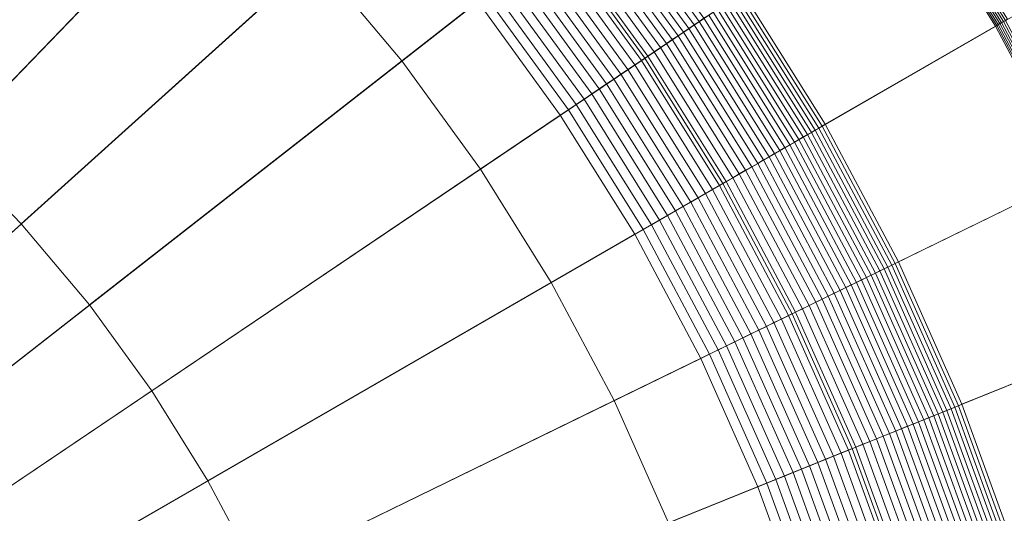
# Model space of a CAD drawing. Header units: millimetres. Extents: x -219 to 220, y -220 to 220.
# Tile 113 of 146: x 17.46 to 32.36, y 10.97 to 18.44. Entities that reach past the tile are written whole.
import ezdxf

# ---------------------------------------------------------------- set-up
doc = ezdxf.new("R2010")
doc.units = ezdxf.units.MM
doc.layers.add('LUCIDO_1', color=1, linetype='Continuous', lineweight=20, true_color=0xff0000)
doc.layers.add('Nessuna', color=7, linetype='Continuous', lineweight=9)

# ---------------------------------------------------------------- blocks, each defined once
blk = doc.blocks.new('Group-1')
at = {"layer": 'Nessuna', "color": 7, "linetype": 'Continuous', "lineweight": 9, "transparency": 33554687}
for points in [[(23.904, 32.32, -97.712), (26.104, 30.601, -97.712), (15.176, 17.578, -97.712), (13.911, 18.566, -97.712)], [(26.104, 30.601, -97.712), (28.179, 28.732, -97.712), (16.369, 16.504, -97.712), (15.176, 17.578, -97.712)], [(28.179, 28.732, -97.712), (30.118, 26.724, -97.712), (17.485, 15.349, -97.712), (16.369, 16.504, -97.712)], [(30.118, 26.724, -97.712), (31.913, 24.585, -97.712), (18.517, 14.119, -97.712), (17.485, 15.349, -97.712)], [(13.911, 18.566, -92.712), (15.176, 17.578, -92.712), (19.971, 23.292, -86.722), (18.296, 24.601, -86.722)], [(31.913, 24.585, -97.712), (33.554, 22.327, -97.712), (19.46, 12.82, -97.712), (18.517, 14.119, -97.712)], [(15.176, 17.578, -92.712), (16.369, 16.504, -92.712), (21.551, 21.869, -86.722), (19.971, 23.292, -86.722)], [(33.554, 22.327, -97.712), (35.033, 19.959, -97.712), (20.311, 11.459, -97.712), (19.46, 12.82, -97.712)], [(16.369, 16.504, -92.712), (17.485, 15.349, -92.712), (23.028, 20.34, -86.722), (21.551, 21.869, -86.722)], [(30.93, 20.557, -71.497), (32.293, 18.377, -71.497), (32.319, 18.392, -71.428), (30.956, 20.574, -71.428)], [(30.956, 20.574, -71.428), (32.319, 18.392, -71.428), (32.348, 18.409, -71.361), (30.983, 20.593, -71.361)], [(30.983, 20.593, -71.361), (32.348, 18.409, -71.361), (32.379, 18.426, -71.294), (31.013, 20.613, -71.294)], [(31.013, 20.613, -71.294), (32.379, 18.426, -71.294), (32.412, 18.445, -71.23), (31.044, 20.634, -71.23)], [(28.403, 18.853, -81.761), (29.653, 16.853, -81.761), (32.227, 18.339, -71.709), (30.867, 20.515, -71.709)], [(30.867, 20.515, -71.709), (32.227, 18.339, -71.709), (32.247, 18.35, -71.637), (30.886, 20.527, -71.637)], [(30.886, 20.527, -71.637), (32.247, 18.35, -71.637), (32.269, 18.363, -71.566), (30.907, 20.541, -71.566)], [(30.907, 20.541, -71.566), (32.269, 18.363, -71.566), (32.293, 18.377, -71.497), (30.93, 20.557, -71.497)], [(17.485, 15.349, -92.712), (18.517, 14.119, -92.712), (24.395, 18.711, -86.722), (23.028, 20.34, -86.722)], [(26.319, 20.215, -83.851), (27.668, 18.357, -83.851), (27.744, 18.408, -83.685), (26.391, 20.271, -83.685)], [(26.391, 20.271, -83.685), (27.744, 18.408, -83.685), (27.818, 18.458, -83.517), (26.461, 20.326, -83.517)], [(26.166, 20.096, -84.177), (27.508, 18.249, -84.177), (27.59, 18.304, -84.015), (26.244, 20.156, -84.015)], [(26.244, 20.156, -84.015), (27.59, 18.304, -84.015), (27.668, 18.357, -83.851), (26.319, 20.215, -83.851)], [(25.92, 19.904, -84.652), (27.249, 18.074, -84.652), (27.338, 18.134, -84.496), (26.005, 19.97, -84.496)], [(26.005, 19.97, -84.496), (27.338, 18.134, -84.496), (27.425, 18.192, -84.337), (26.087, 20.034, -84.337)], [(26.087, 20.034, -84.337), (27.425, 18.192, -84.337), (27.508, 18.249, -84.177), (26.166, 20.096, -84.177)], [(35.033, 19.959, -97.712), (36.344, 17.494, -97.712), (21.065, 10.041, -97.712), (20.311, 11.459, -97.712)], [(25.745, 19.766, -84.959), (27.065, 17.95, -84.959), (27.158, 18.013, -84.807), (25.834, 19.836, -84.807)], [(25.834, 19.836, -84.807), (27.158, 18.013, -84.807), (27.249, 18.074, -84.652), (25.92, 19.904, -84.652)], [(25.56, 19.622, -85.257), (26.87, 17.818, -85.257), (26.969, 17.885, -85.109), (25.653, 19.695, -85.109)], [(25.653, 19.695, -85.109), (26.969, 17.885, -85.109), (27.065, 17.95, -84.959), (25.745, 19.766, -84.959)], [(25.366, 19.471, -85.546), (26.667, 17.681, -85.546), (26.769, 17.751, -85.403), (25.464, 19.547, -85.403)], [(25.464, 19.547, -85.403), (26.769, 17.751, -85.403), (26.87, 17.818, -85.257), (25.56, 19.622, -85.257)], [(25.164, 19.313, -85.825), (26.454, 17.538, -85.825), (26.561, 17.61, -85.687), (25.266, 19.393, -85.687)], [(25.266, 19.393, -85.687), (26.561, 17.61, -85.687), (26.667, 17.681, -85.546), (25.366, 19.471, -85.546)], [(24.954, 19.149, -86.095), (26.233, 17.389, -86.095), (26.344, 17.464, -85.961), (25.06, 19.232, -85.961)], [(25.06, 19.232, -85.961), (26.344, 17.464, -85.961), (26.454, 17.538, -85.825), (25.164, 19.313, -85.825)], [(24.846, 19.064, -86.226), (26.119, 17.312, -86.226), (26.233, 17.389, -86.095), (24.954, 19.149, -86.095)], [(24.624, 18.891, -86.479), (25.886, 17.154, -86.479), (26.003, 17.234, -86.354), (24.736, 18.978, -86.354)], [(24.736, 18.978, -86.354), (26.003, 17.234, -86.354), (26.119, 17.312, -86.226), (24.846, 19.064, -86.226)], [(24.395, 18.711, -86.722), (25.644, 16.992, -86.722), (25.766, 17.074, -86.602), (24.51, 18.802, -86.602)], [(24.51, 18.802, -86.602), (25.766, 17.074, -86.602), (25.886, 17.154, -86.479), (24.624, 18.891, -86.479)], [(28.257, 18.754, -82.301), (29.5, 16.764, -82.301), (29.554, 16.795, -82.122), (28.309, 18.789, -82.122)], [(28.309, 18.789, -82.122), (29.554, 16.795, -82.122), (29.605, 16.825, -81.942), (28.357, 18.822, -81.942)], [(28.357, 18.822, -81.942), (29.605, 16.825, -81.942), (29.653, 16.853, -81.761), (28.403, 18.853, -81.761)], [(18.517, 14.119, -92.712), (19.46, 12.82, -92.712), (25.644, 16.992, -86.722), (24.395, 18.711, -86.722)], [(28.022, 18.596, -83.005), (29.255, 16.623, -83.005), (29.321, 16.661, -82.831), (28.085, 18.638, -82.831)], [(28.085, 18.638, -82.831), (29.321, 16.661, -82.831), (29.383, 16.697, -82.656), (28.145, 18.678, -82.656)], [(28.145, 18.678, -82.656), (29.383, 16.697, -82.656), (29.443, 16.731, -82.479), (28.203, 18.717, -82.479)], [(28.203, 18.717, -82.479), (29.443, 16.731, -82.479), (29.5, 16.764, -82.301), (28.257, 18.754, -82.301)], [(27.818, 18.458, -83.517), (29.042, 16.5, -83.517), (29.116, 16.542, -83.348), (27.889, 18.506, -83.348)], [(27.889, 18.506, -83.348), (29.116, 16.542, -83.348), (29.187, 16.583, -83.177), (27.957, 18.552, -83.177)], [(27.957, 18.552, -83.177), (29.187, 16.583, -83.177), (29.255, 16.623, -83.005), (28.022, 18.596, -83.005)], [(27.59, 18.304, -84.015), (28.803, 16.362, -84.015), (28.885, 16.409, -83.851), (27.668, 18.357, -83.851)], [(27.668, 18.357, -83.851), (28.885, 16.409, -83.851), (28.965, 16.455, -83.685), (27.744, 18.408, -83.685)], [(27.744, 18.408, -83.685), (28.965, 16.455, -83.685), (29.042, 16.5, -83.517), (27.818, 18.458, -83.517)], [(29.653, 16.853, -81.761), (30.76, 14.77, -81.761), (33.432, 16.073, -71.709), (32.227, 18.339, -71.709)], [(32.227, 18.339, -71.709), (33.432, 16.073, -71.709), (33.452, 16.083, -71.637), (32.247, 18.35, -71.637)], [(32.247, 18.35, -71.637), (33.452, 16.083, -71.637), (33.475, 16.094, -71.566), (32.269, 18.363, -71.566)], [(32.269, 18.363, -71.566), (33.475, 16.094, -71.566), (33.5, 16.107, -71.497), (32.293, 18.377, -71.497)], [(32.293, 18.377, -71.497), (33.5, 16.107, -71.497), (33.527, 16.12, -71.428), (32.319, 18.392, -71.428)], [(32.319, 18.392, -71.428), (33.527, 16.12, -71.428), (33.557, 16.134, -71.361), (32.348, 18.409, -71.361)], [(32.348, 18.409, -71.361), (33.557, 16.134, -71.361), (33.589, 16.15, -71.294), (32.379, 18.426, -71.294)], [(27.338, 18.134, -84.496), (28.54, 16.21, -84.496), (28.631, 16.262, -84.337), (27.425, 18.192, -84.337)], [(27.425, 18.192, -84.337), (28.631, 16.262, -84.337), (28.718, 16.313, -84.177), (27.508, 18.249, -84.177)], [(27.508, 18.249, -84.177), (28.718, 16.313, -84.177), (28.803, 16.362, -84.015), (27.59, 18.304, -84.015)], [(27.158, 18.013, -84.807), (28.352, 16.102, -84.807), (28.448, 16.157, -84.652), (27.249, 18.074, -84.652)], [(27.249, 18.074, -84.652), (28.448, 16.157, -84.652), (28.54, 16.21, -84.496), (27.338, 18.134, -84.496)], [(26.87, 17.818, -85.257), (28.051, 15.928, -85.257), (28.154, 15.987, -85.109), (26.969, 17.885, -85.109)], [(26.969, 17.885, -85.109), (28.154, 15.987, -85.109), (28.255, 16.045, -84.959), (27.065, 17.95, -84.959)], [(27.065, 17.95, -84.959), (28.255, 16.045, -84.959), (28.352, 16.102, -84.807), (27.158, 18.013, -84.807)], [(26.667, 17.681, -85.546), (27.839, 15.805, -85.546), (27.946, 15.867, -85.403), (26.769, 17.751, -85.403)], [(26.769, 17.751, -85.403), (27.946, 15.867, -85.403), (28.051, 15.928, -85.257), (26.87, 17.818, -85.257)], [(26.454, 17.538, -85.825), (27.617, 15.677, -85.825), (27.729, 15.742, -85.687), (26.561, 17.61, -85.687)], [(26.561, 17.61, -85.687), (27.729, 15.742, -85.687), (27.839, 15.805, -85.546), (26.667, 17.681, -85.546)], [(36.344, 17.494, -97.712), (37.48, 14.943, -97.712), (21.718, 8.575, -97.712), (21.065, 10.041, -97.712)], [(26.233, 17.389, -86.095), (27.386, 15.544, -86.095), (27.502, 15.611, -85.961), (26.344, 17.464, -85.961)], [(26.344, 17.464, -85.961), (27.502, 15.611, -85.961), (27.617, 15.677, -85.825), (26.454, 17.538, -85.825)], [(26.003, 17.234, -86.354), (27.146, 15.405, -86.354), (27.267, 15.475, -86.226), (26.119, 17.312, -86.226)], [(26.119, 17.312, -86.226), (27.267, 15.475, -86.226), (27.386, 15.544, -86.095), (26.233, 17.389, -86.095)], [(25.766, 17.074, -86.602), (26.898, 15.262, -86.602), (27.023, 15.334, -86.479), (25.886, 17.154, -86.479)], [(25.886, 17.154, -86.479), (27.023, 15.334, -86.479), (27.146, 15.405, -86.354), (26.003, 17.234, -86.354)], [(19.46, 12.82, -92.712), (20.311, 11.459, -92.712), (26.771, 15.189, -86.722), (25.644, 16.992, -86.722)], [(25.644, 16.992, -86.722), (26.771, 15.189, -86.722), (26.898, 15.262, -86.602), (25.766, 17.074, -86.602)], [(29.605, 16.825, -81.942), (30.711, 14.746, -81.942), (30.76, 14.77, -81.761), (29.653, 16.853, -81.761)], [(29.321, 16.661, -82.831), (30.415, 14.602, -82.831), (30.48, 14.634, -82.656), (29.383, 16.697, -82.656)], [(29.383, 16.697, -82.656), (30.48, 14.634, -82.656), (30.543, 14.664, -82.479), (29.443, 16.731, -82.479)], [(29.443, 16.731, -82.479), (30.543, 14.664, -82.479), (30.602, 14.693, -82.301), (29.5, 16.764, -82.301)], [(29.5, 16.764, -82.301), (30.602, 14.693, -82.301), (30.658, 14.72, -82.122), (29.554, 16.795, -82.122)], [(29.554, 16.795, -82.122), (30.658, 14.72, -82.122), (30.711, 14.746, -81.942), (29.605, 16.825, -81.942)], [(29.042, 16.5, -83.517), (30.126, 14.461, -83.517), (30.202, 14.498, -83.348), (29.116, 16.542, -83.348)], [(29.116, 16.542, -83.348), (30.202, 14.498, -83.348), (30.276, 14.534, -83.177), (29.187, 16.583, -83.177)], [(29.187, 16.583, -83.177), (30.276, 14.534, -83.177), (30.347, 14.569, -83.005), (29.255, 16.623, -83.005)], [(29.255, 16.623, -83.005), (30.347, 14.569, -83.005), (30.415, 14.602, -82.831), (29.321, 16.661, -82.831)], [(16.369, 16.504, -97.712), (17.485, 15.349, -97.712), (17.485, 15.349, -92.712), (16.369, 16.504, -92.712)], [(28.803, 16.362, -84.015), (29.878, 14.34, -84.015), (29.963, 14.382, -83.851), (28.885, 16.409, -83.851)], [(28.885, 16.409, -83.851), (29.963, 14.382, -83.851), (30.046, 14.422, -83.685), (28.965, 16.455, -83.685)], [(28.965, 16.455, -83.685), (30.046, 14.422, -83.685), (30.126, 14.461, -83.517), (29.042, 16.5, -83.517)], [(28.54, 16.21, -84.496), (29.605, 14.207, -84.496), (29.699, 14.253, -84.337), (28.631, 16.262, -84.337)], [(28.631, 16.262, -84.337), (29.699, 14.253, -84.337), (29.79, 14.297, -84.177), (28.718, 16.313, -84.177)], [(28.718, 16.313, -84.177), (29.79, 14.297, -84.177), (29.878, 14.34, -84.015), (28.803, 16.362, -84.015)], [(28.255, 16.045, -84.959), (29.309, 14.062, -84.959), (29.41, 14.112, -84.807), (28.352, 16.102, -84.807)], [(28.352, 16.102, -84.807), (29.41, 14.112, -84.807), (29.509, 14.16, -84.652), (28.448, 16.157, -84.652)], [(28.448, 16.157, -84.652), (29.509, 14.16, -84.652), (29.605, 14.207, -84.496), (28.54, 16.21, -84.496)], [(28.051, 15.928, -85.257), (29.098, 13.96, -85.257), (29.205, 14.012, -85.109), (28.154, 15.987, -85.109)], [(28.154, 15.987, -85.109), (29.205, 14.012, -85.109), (29.309, 14.062, -84.959), (28.255, 16.045, -84.959)], [(30.76, 14.77, -81.761), (31.72, 12.616, -81.761), (34.475, 13.729, -71.709), (33.432, 16.073, -71.709)], [(27.729, 15.742, -85.687), (28.763, 13.796, -85.687), (28.877, 13.852, -85.546), (27.839, 15.805, -85.546)], [(27.839, 15.805, -85.546), (28.877, 13.852, -85.546), (28.989, 13.906, -85.403), (27.946, 15.867, -85.403)], [(27.946, 15.867, -85.403), (28.989, 13.906, -85.403), (29.098, 13.96, -85.257), (28.051, 15.928, -85.257)], [(27.502, 15.611, -85.961), (28.528, 13.682, -85.961), (28.647, 13.74, -85.825), (27.617, 15.677, -85.825)], [(27.617, 15.677, -85.825), (28.647, 13.74, -85.825), (28.763, 13.796, -85.687), (27.729, 15.742, -85.687)], [(27.267, 15.475, -86.226), (28.284, 13.562, -86.226), (28.407, 13.623, -86.095), (27.386, 15.544, -86.095)], [(27.386, 15.544, -86.095), (28.407, 13.623, -86.095), (28.528, 13.682, -85.961), (27.502, 15.611, -85.961)], [(17.485, 15.349, -97.712), (18.517, 14.119, -97.712), (18.517, 14.119, -92.712), (17.485, 15.349, -92.712)], [(27.023, 15.334, -86.479), (28.031, 13.439, -86.479), (28.158, 13.501, -86.354), (27.146, 15.405, -86.354)], [(27.146, 15.405, -86.354), (28.158, 13.501, -86.354), (28.284, 13.562, -86.226), (27.267, 15.475, -86.226)], [(26.771, 15.189, -86.722), (27.769, 13.311, -86.722), (27.901, 13.376, -86.602), (26.898, 15.262, -86.602)], [(26.898, 15.262, -86.602), (27.901, 13.376, -86.602), (28.031, 13.439, -86.479), (27.023, 15.334, -86.479)], [(20.311, 11.459, -92.712), (21.065, 10.041, -92.712), (27.769, 13.311, -86.722), (26.771, 15.189, -86.722)], [(37.48, 14.943, -97.712), (38.435, 12.32, -97.712), (22.267, 7.066, -97.712), (21.718, 8.575, -97.712)], [(30.711, 14.746, -81.942), (31.668, 12.595, -81.942), (31.72, 12.616, -81.761), (30.76, 14.77, -81.761)], [(30.347, 14.569, -83.005), (31.294, 12.444, -83.005), (31.364, 12.472, -82.831), (30.415, 14.602, -82.831)], [(30.415, 14.602, -82.831), (31.364, 12.472, -82.831), (31.431, 12.499, -82.656), (30.48, 14.634, -82.656)], [(30.48, 14.634, -82.656), (31.431, 12.499, -82.656), (31.495, 12.525, -82.479), (30.543, 14.664, -82.479)], [(30.543, 14.664, -82.479), (31.495, 12.525, -82.479), (31.556, 12.55, -82.301), (30.602, 14.693, -82.301)], [(30.602, 14.693, -82.301), (31.556, 12.55, -82.301), (31.614, 12.573, -82.122), (30.658, 14.72, -82.122)], [(30.658, 14.72, -82.122), (31.614, 12.573, -82.122), (31.668, 12.595, -81.942), (30.711, 14.746, -81.942)], [(30.046, 14.422, -83.685), (30.983, 12.318, -83.685), (31.065, 12.351, -83.517), (30.126, 14.461, -83.517)], [(30.126, 14.461, -83.517), (31.065, 12.351, -83.517), (31.144, 12.383, -83.348), (30.202, 14.498, -83.348)], [(30.202, 14.498, -83.348), (31.144, 12.383, -83.348), (31.22, 12.414, -83.177), (30.276, 14.534, -83.177)], [(30.276, 14.534, -83.177), (31.22, 12.414, -83.177), (31.294, 12.444, -83.005), (30.347, 14.569, -83.005)], [(29.79, 14.297, -84.177), (30.719, 12.211, -84.177), (30.809, 12.248, -84.015), (29.878, 14.34, -84.015)], [(29.878, 14.34, -84.015), (30.809, 12.248, -84.015), (30.897, 12.284, -83.851), (29.963, 14.382, -83.851)], [(29.963, 14.382, -83.851), (30.897, 12.284, -83.851), (30.983, 12.318, -83.685), (30.046, 14.422, -83.685)], [(29.41, 14.112, -84.807), (30.327, 12.053, -84.807), (30.429, 12.094, -84.652), (29.509, 14.16, -84.652)], [(29.509, 14.16, -84.652), (30.429, 12.094, -84.652), (30.528, 12.135, -84.496), (29.605, 14.207, -84.496)], [(29.605, 14.207, -84.496), (30.528, 12.135, -84.496), (30.625, 12.174, -84.337), (29.699, 14.253, -84.337)], [(29.699, 14.253, -84.337), (30.625, 12.174, -84.337), (30.719, 12.211, -84.177), (29.79, 14.297, -84.177)], [(18.517, 14.119, -97.712), (19.46, 12.82, -97.712), (19.46, 12.82, -92.712), (18.517, 14.119, -92.712)], [(29.098, 13.96, -85.257), (30.005, 11.923, -85.257), (30.115, 11.968, -85.109), (29.205, 14.012, -85.109)], [(29.205, 14.012, -85.109), (30.115, 11.968, -85.109), (30.222, 12.011, -84.959), (29.309, 14.062, -84.959)], [(29.309, 14.062, -84.959), (30.222, 12.011, -84.959), (30.327, 12.053, -84.807), (29.41, 14.112, -84.807)], [(28.877, 13.852, -85.546), (29.777, 11.831, -85.546), (29.892, 11.878, -85.403), (28.989, 13.906, -85.403)], [(28.989, 13.906, -85.403), (29.892, 11.878, -85.403), (30.005, 11.923, -85.257), (29.098, 13.96, -85.257)], [(28.528, 13.682, -85.961), (29.417, 11.686, -85.961), (29.539, 11.735, -85.825), (28.647, 13.74, -85.825)], [(28.647, 13.74, -85.825), (29.539, 11.735, -85.825), (29.659, 11.784, -85.687), (28.763, 13.796, -85.687)], [(28.763, 13.796, -85.687), (29.659, 11.784, -85.687), (29.777, 11.831, -85.546), (28.877, 13.852, -85.546)], [(31.72, 12.616, -81.761), (32.526, 10.4, -81.761), (35.353, 11.318, -71.709), (34.475, 13.729, -71.709)], [(28.158, 13.501, -86.354), (29.035, 11.531, -86.354), (29.165, 11.584, -86.226), (28.284, 13.562, -86.226)], [(28.284, 13.562, -86.226), (29.165, 11.584, -86.226), (29.292, 11.635, -86.095), (28.407, 13.623, -86.095)], [(28.407, 13.623, -86.095), (29.292, 11.635, -86.095), (29.417, 11.686, -85.961), (28.528, 13.682, -85.961)], [(27.901, 13.376, -86.602), (28.77, 11.424, -86.602), (28.904, 11.478, -86.479), (28.031, 13.439, -86.479)], [(28.031, 13.439, -86.479), (28.904, 11.478, -86.479), (29.035, 11.531, -86.354), (28.158, 13.501, -86.354)], [(21.065, 10.041, -92.712), (21.718, 8.575, -92.712), (28.634, 11.369, -86.722), (27.769, 13.311, -86.722)], [(27.769, 13.311, -86.722), (28.634, 11.369, -86.722), (28.77, 11.424, -86.602), (27.901, 13.376, -86.602)], [(19.46, 12.82, -97.712), (20.311, 11.459, -97.712), (20.311, 11.459, -92.712), (19.46, 12.82, -92.712)], [(31.431, 12.499, -82.656), (32.23, 10.304, -82.656), (32.296, 10.325, -82.479), (31.495, 12.525, -82.479)], [(31.495, 12.525, -82.479), (32.296, 10.325, -82.479), (32.358, 10.345, -82.301), (31.556, 12.55, -82.301)], [(31.556, 12.55, -82.301), (32.358, 10.345, -82.301), (32.417, 10.364, -82.122), (31.614, 12.573, -82.122)], [(31.614, 12.573, -82.122), (32.417, 10.364, -82.122), (32.473, 10.383, -81.942), (31.668, 12.595, -81.942)], [(31.668, 12.595, -81.942), (32.473, 10.383, -81.942), (32.526, 10.4, -81.761), (31.72, 12.616, -81.761)], [(31.065, 12.351, -83.517), (31.855, 10.182, -83.517), (31.936, 10.208, -83.348), (31.144, 12.383, -83.348)], [(31.144, 12.383, -83.348), (31.936, 10.208, -83.348), (32.014, 10.233, -83.177), (31.22, 12.414, -83.177)], [(31.22, 12.414, -83.177), (32.014, 10.233, -83.177), (32.089, 10.258, -83.005), (31.294, 12.444, -83.005)], [(31.294, 12.444, -83.005), (32.089, 10.258, -83.005), (32.161, 10.281, -82.831), (31.364, 12.472, -82.831)], [(31.364, 12.472, -82.831), (32.161, 10.281, -82.831), (32.23, 10.304, -82.656), (31.431, 12.499, -82.656)], [(38.435, 12.32, -97.712), (39.204, 9.636, -97.712), (22.709, 5.523, -97.712), (22.267, 7.066, -97.712)], [(30.719, 12.211, -84.177), (31.499, 10.066, -84.177), (31.593, 10.096, -84.015), (30.809, 12.248, -84.015)], [(30.809, 12.248, -84.015), (31.593, 10.096, -84.015), (31.683, 10.126, -83.851), (30.897, 12.284, -83.851)], [(30.897, 12.284, -83.851), (31.683, 10.126, -83.851), (31.77, 10.154, -83.685), (30.983, 12.318, -83.685)], [(30.983, 12.318, -83.685), (31.77, 10.154, -83.685), (31.855, 10.182, -83.517), (31.065, 12.351, -83.517)], [(30.327, 12.053, -84.807), (31.098, 9.936, -84.807), (31.202, 9.97, -84.652), (30.429, 12.094, -84.652)], [(30.429, 12.094, -84.652), (31.202, 9.97, -84.652), (31.304, 10.003, -84.496), (30.528, 12.135, -84.496)], [(30.528, 12.135, -84.496), (31.304, 10.003, -84.496), (31.403, 10.035, -84.337), (30.625, 12.174, -84.337)], [(30.625, 12.174, -84.337), (31.403, 10.035, -84.337), (31.499, 10.066, -84.177), (30.719, 12.211, -84.177)], [(29.892, 11.878, -85.403), (30.652, 9.791, -85.403), (30.767, 9.828, -85.257), (30.005, 11.923, -85.257)], [(30.005, 11.923, -85.257), (30.767, 9.828, -85.257), (30.88, 9.865, -85.109), (30.115, 11.968, -85.109)], [(30.115, 11.968, -85.109), (30.88, 9.865, -85.109), (30.99, 9.901, -84.959), (30.222, 12.011, -84.959)], [(30.222, 12.011, -84.959), (30.99, 9.901, -84.959), (31.098, 9.936, -84.807), (30.327, 12.053, -84.807)], [(29.539, 11.735, -85.825), (30.29, 9.673, -85.825), (30.413, 9.713, -85.687), (29.659, 11.784, -85.687)], [(29.659, 11.784, -85.687), (30.413, 9.713, -85.687), (30.534, 9.752, -85.546), (29.777, 11.831, -85.546)], [(29.777, 11.831, -85.546), (30.534, 9.752, -85.546), (30.652, 9.791, -85.403), (29.892, 11.878, -85.403)], [(29.165, 11.584, -86.226), (29.906, 9.548, -86.226), (30.036, 9.591, -86.095), (29.292, 11.635, -86.095)], [(29.292, 11.635, -86.095), (30.036, 9.591, -86.095), (30.164, 9.632, -85.961), (29.417, 11.686, -85.961)], [(29.417, 11.686, -85.961), (30.164, 9.632, -85.961), (30.29, 9.673, -85.825), (29.539, 11.735, -85.825)], [(28.77, 11.424, -86.602), (29.5, 9.417, -86.602), (29.638, 9.461, -86.479), (28.904, 11.478, -86.479)], [(28.904, 11.478, -86.479), (29.638, 9.461, -86.479), (29.773, 9.505, -86.354), (29.035, 11.531, -86.354)], [(29.035, 11.531, -86.354), (29.773, 9.505, -86.354), (29.906, 9.548, -86.226), (29.165, 11.584, -86.226)], [(20.311, 11.459, -97.712), (21.065, 10.041, -97.712), (21.065, 10.041, -92.712), (20.311, 11.459, -92.712)], [(21.718, 8.575, -92.712), (22.267, 7.066, -92.712), (29.361, 9.371, -86.722), (28.634, 11.369, -86.722)], [(28.634, 11.369, -86.722), (29.361, 9.371, -86.722), (29.5, 9.417, -86.602), (28.77, 11.424, -86.602)]]:
    blk.add_3dface(points, dxfattribs=at)
at = {"layer": 'Nessuna', "color": 250, "linetype": 'Continuous', "lineweight": 20, "true_color": 0x444444, "transparency": 33554687}
for points in [[(0.392, -0.041, -69.941), (19.201, 25.847, -69.941), (17.35, 27.096, -69.941)], [(0.392, -0.041, -69.941), (20.962, 24.472, -69.941), (19.201, 25.847, -69.941)], [(0.392, -0.041, -69.941), (22.621, 22.978, -69.941), (20.962, 24.472, -69.941)], [(17.438, 23.42, -77.941), (19.033, 22.174, -77.941), (11.32, 12.982, -77.941), (10.385, 13.712, -77.941)], [(0.392, -0.041, -69.941), (24.173, 21.371, -69.941), (22.621, 22.978, -69.941)], [(19.033, 22.174, -77.941), (20.537, 20.82, -77.941), (12.202, 12.188, -77.941), (11.32, 12.982, -77.941)], [(0.392, -0.041, -69.941), (25.609, 19.66, -69.941), (24.173, 21.371, -69.941)], [(24.173, 21.371, -74.941), (25.609, 19.66, -74.941), (23.245, 17.813, -77.941), (21.944, 19.364, -77.941)], [(20.537, 20.82, -77.941), (21.944, 19.364, -77.941), (13.026, 11.334, -77.941), (12.202, 12.188, -77.941)], [(0.392, -0.041, -69.941), (26.922, 17.853, -69.941), (25.609, 19.66, -69.941)], [(25.609, 19.66, -74.941), (26.922, 17.853, -74.941), (24.434, 16.175, -77.941), (23.245, 17.813, -77.941)], [(25.609, 19.66, -69.941), (26.922, 17.853, -69.941), (26.922, 17.853, -74.941), (25.609, 19.66, -74.941)], [(21.944, 19.364, -77.941), (23.245, 17.813, -77.941), (13.789, 10.425, -77.941), (13.026, 11.334, -77.941)], [(0.392, -0.041, -69.941), (28.105, 15.959, -69.941), (26.922, 17.853, -69.941)], [(23.245, 17.813, -77.941), (24.434, 16.175, -77.941), (14.486, 9.465, -77.941), (13.789, 10.425, -77.941)], [(26.922, 17.853, -74.941), (28.105, 15.959, -74.941), (25.507, 14.459, -77.941), (24.434, 16.175, -77.941)], [(26.922, 17.853, -69.941), (28.105, 15.959, -69.941), (28.105, 15.959, -74.941), (26.922, 17.853, -74.941)], [(24.434, 16.175, -77.941), (25.507, 14.459, -77.941), (15.115, 8.459, -77.941), (14.486, 9.465, -77.941)], [(0.392, -0.041, -69.941), (29.154, 13.987, -69.941), (28.105, 15.959, -69.941)], [(28.105, 15.959, -74.941), (29.154, 13.987, -74.941), (26.457, 12.672, -77.941), (25.507, 14.459, -77.941)], [(28.105, 15.959, -69.941), (29.154, 13.987, -69.941), (29.154, 13.987, -74.941), (28.105, 15.959, -74.941)], [(25.507, 14.459, -77.941), (26.457, 12.672, -77.941), (15.672, 7.411, -77.941), (15.115, 8.459, -77.941)], [(0.392, -0.041, -69.941), (30.062, 11.946, -69.941), (29.154, 13.987, -69.941)], [(29.154, 13.987, -74.941), (30.062, 11.946, -74.941), (27.281, 10.822, -77.941), (26.457, 12.672, -77.941)], [(29.154, 13.987, -69.941), (30.062, 11.946, -69.941), (30.062, 11.946, -74.941), (29.154, 13.987, -74.941)], [(26.457, 12.672, -77.941), (27.281, 10.822, -77.941), (16.154, 6.327, -77.941), (15.672, 7.411, -77.941)], [(0.392, -0.041, -69.941), (30.826, 9.847, -69.941), (30.062, 11.946, -69.941)], [(30.062, 11.946, -74.941), (30.826, 9.847, -74.941), (27.973, 8.92, -77.941), (27.281, 10.822, -77.941)], [(30.062, 11.946, -69.941), (30.826, 9.847, -69.941), (30.826, 9.847, -74.941), (30.062, 11.946, -74.941)]]:
    blk.add_3dface(points, dxfattribs=at)

msp = doc.modelspace()

# ---------------------------------------------------------------- block references
at = {"layer": 'LUCIDO_1', "color": 7, "transparency": 33554687}
msp.add_blockref('Group-1', (0, 0), dxfattribs=at)

doc.saveas('drawing.dxf')
